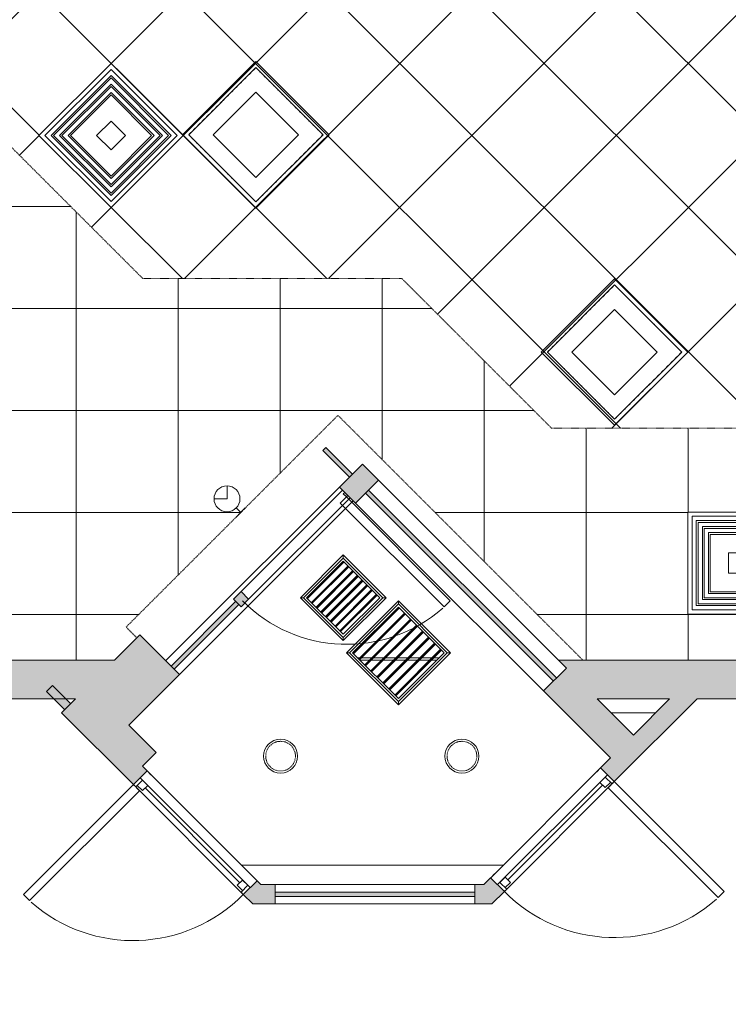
# Model space of a CAD drawing. Header units: inches. Extents: x -294 to 1117, y -522 to 519.
# Tile 2 of 12: x -49 to 115, y -522 to -294. Entities that reach past the tile are written whole.
import ezdxf

# ---------------------------------------------------------------- set-up
doc = ezdxf.new("R2010")
doc.units = ezdxf.units.IN
doc.header["$MEASUREMENT"] = 0
doc.linetypes.add('Dash', pattern=[0.23622, 0.11811, -0.11811])
for name, color, linetype, lineweight in [('A-CLNG', 13, 'Continuous', 9), ('A-CLNG-PATT', 13, 'Continuous', 9), ('A-DOOR', 31, 'Continuous', 9), ('A-GLAZ', 151, 'Continuous', 9), ('A-ROOF', 132, 'Continuous', 9), ('A-WALL', 90, 'Continuous', 9), ('A-WALL-PATT', 111, 'Continuous', 9), ('E-LITE-EQPM', 6, 'Continuous', 9), ('M-EQPM', 90, 'Continuous', 9), ('Q-SPCQ', 2, 'Continuous', 9)]:
    doc.layers.add(name, color=color, linetype=linetype, lineweight=lineweight)

# ---------------------------------------------------------------- blocks, each defined once
blk = doc.blocks.new('Planitar - Single Door_Flush Panel - 2_-10_ x 6_-8_-4326285-Main Floor')
at = {"layer": 'A-DOOR', "lineweight": 18}
for p, q in [((14.99, -0.5), (14.99, -34.5)), ((17, -0.5), (14.99, -0.5)), ((17, -0.5), (17, -34.5)), ((17, -34.5), (14.99, -34.5))]:
    blk.add_line(p, q, dxfattribs=at)
at = {"layer": 'A-DOOR'}
blk.add_arc((16.77, -0.8), 33.77, 179.4909, 266.2575, dxfattribs=at)
blk = doc.blocks.new('Planitar - Single Door_Flush Panel - 3_-0_ x 6_-8_-4327926-Main Floor')
at = {"layer": 'A-DOOR', "lineweight": 18}
for p, q in [((15.99, 2.25), (15.99, 38.25)), ((18, 38.25), (15.99, 38.25)), ((18, 2.25), (18, 38.25)), ((18, 2.25), (15.99, 2.25))]:
    blk.add_line(p, q, dxfattribs=at)
at = {"layer": 'A-DOOR'}
blk.add_arc((17.77, 2.55), 35.77, 93.6344, 180.4806, dxfattribs=at)
blk = doc.blocks.new('Planitar - Single Door_Flush Panel - 3_-0_ x 6_-8_-4327927-Main Floor')
at = {"layer": 'A-DOOR', "lineweight": 18}
for p, q in [((15.99, -2.25), (15.99, -38.25)), ((18, -2.25), (15.99, -2.25)), ((18, -2.25), (18, -38.25)), ((18, -38.25), (15.99, -38.25))]:
    blk.add_line(p, q, dxfattribs=at)
at = {"layer": 'A-DOOR'}
blk.add_arc((17.77, -2.55), 35.77, 179.5194, 266.3656, dxfattribs=at)
blk = doc.blocks.new('Ceiling Diffuser - Default 1-4278536-Main Floor')
at = {"layer": 'M-EQPM'}
for p, q in [((-11.81, -11.81), (-11.81, 11.81)), ((-11.81, 11.81), (11.81, 11.81)), ((11.81, 11.81), (11.81, -11.81)), ((10.83, 10.83), (-10.83, 10.83)), ((-10.83, 10.83), (-10.83, -10.83)), ((-9.83, -9.83), (-9.83, 9.83)), ((-9.83, 9.83), (9.83, 9.83)), ((9.43, 9.43), (-9.43, 9.43)), ((-9.43, 9.43), (-9.43, -9.43)), ((9.43, -9.43), (9.43, 9.43)), ((9.83, 9.83), (9.83, -9.83)), ((10.83, -10.83), (10.83, 10.83)), ((-8.43, -8.43), (-8.43, 8.43)), ((-8.43, 8.43), (8.43, 8.43)), ((8.04, 8.04), (-8.04, 8.04)), ((-8.04, 8.04), (-8.04, -8.04)), ((-7.04, -7.04), (-7.04, 7.04)), ((-7.04, 7.04), (7.04, 7.04)), ((7.04, 7.04), (7.04, -7.04)), ((8.04, -8.04), (8.04, 8.04)), ((8.43, 8.43), (8.43, -8.43)), ((6.64, 6.65), (-6.64, 6.65)), ((-6.64, 6.65), (-6.64, -6.65)), ((6.64, -6.65), (6.64, 6.65)), ((-2.36, 2.36), (2.36, 2.36)), ((-2.36, -2.36), (-2.36, 2.36)), ((2.36, 2.36), (2.36, -2.36)), ((2.36, -2.36), (-2.36, -2.36)), ((-6.64, -6.65), (6.64, -6.65)), ((8.43, -8.43), (-8.43, -8.43)), ((-8.04, -8.04), (8.04, -8.04)), ((7.04, -7.04), (-7.04, -7.04)), ((-10.83, -10.83), (10.83, -10.83)), ((9.83, -9.83), (-9.83, -9.83)), ((-9.43, -9.43), (9.43, -9.43)), ((11.81, -11.81), (-11.81, -11.81))]:
    blk.add_line(p, q, dxfattribs=at)
blk = doc.blocks.new('Recessed Fluorescent Light - Default 1-4282298-Main Floor')
at = {"layer": 'E-LITE-EQPM'}
for p, q in [((-12, -12), (-12, 12)), ((-12, 12), (12, 12)), ((12, 12), (12, 0)), ((11, 11), (-11, 11)), ((-11, 11), (-11, -11)), ((11, 0), (11, 11)), ((-7, -7), (-7, 7)), ((-7, 7), (7, 7)), ((7, 7), (7, -7)), ((11, -11), (11, 0)), ((12, 0), (12, -12)), ((7, -7), (-7, -7)), ((-11, -11), (11, -11)), ((12, -12), (-12, -12))]:
    blk.add_line(p, q, dxfattribs=at)
blk = doc.blocks.new('Emegency Light - Wall Mounted - Default 1-4326652-Main Floor')
at = {"layer": 'Q-SPCQ'}
for p, q in [((1.5, 0), (-1.5, 0)), ((0, -1.5), (0, 0)), ((0, -4.5), (-2.12, -6.62)), ((2.12, -6.62), (0, -4.5))]:
    blk.add_line(p, q, dxfattribs=at)
for start, end in [(45, 225), (225, 45)]:
    blk.add_arc((0, -4.5), 3, start, end, dxfattribs=at)
blk = doc.blocks.new('Planitar-Fixed - Default 1-4327981-Main Floor')
at = {"layer": 'A-GLAZ', "lineweight": 18}
for p, q in [((-18, 2.76), (-17.25, 2.76)), ((-17.25, 2.76), (-17.25, 0.53)), ((17.25, 2.76), (17.25, 0.53)), ((17.96, 2.76), (17.25, 2.76)), ((-17.25, 2.26), (-15.52, 2.26)), ((-17.25, 0.53), (-15.52, 0.53)), ((-15.52, 2.26), (-15.52, 0.53)), ((15.52, 2.26), (15.52, 0.53)), ((17.25, 2.26), (15.52, 2.26)), ((15.52, 0.53), (17.25, 0.53)), ((-18, -1.74), (-16.74, -1.74)), ((18, -1.74), (16.74, -1.74))]:
    blk.add_line(p, q, dxfattribs=at)
at = {"layer": 'A-GLAZ'}
for p, q in [((18, 2.76), (-18, 2.76)), ((18, 0.53), (-18, 0.53)), ((-18, 0.53), (18, 0.53)), ((18, 0.53), (-18, 0.53)), ((-18, -1.74), (18, -1.74)), ((-18, -1.74), (18, -1.74))]:
    blk.add_line(p, q, dxfattribs=at)
at = {"layer": 'A-GLAZ', "lineweight": 25}
blk.add_line((-15.52, 1.4), (15.52, 1.4), dxfattribs=at)
blk = doc.blocks.new('Recessed Pot Light - 8_-4289750-Main Floor')
at = {"layer": 'E-LITE-EQPM'}
for start, end in [(360, 180), (180, 360)]:
    blk.add_arc((0, 0), 3.94, start, end, dxfattribs=at)
blk = doc.blocks.new('Air Vent - Default 1-4353990-Main Floor')
at = {"layer": 'Q-SPCQ'}
for p, q in [((-7, 7), (-7, -7)), ((-7, 7), (-6.5, 6.5)), ((7, 7), (-7, 7)), ((6.5, 6.5), (7, 7)), ((7, -7), (7, 7)), ((-6.5, -6.5), (-6.5, 6.5)), ((-6.5, 6.5), (6.5, 6.5)), ((-6, -6), (-6, 6)), ((6, 6), (-6, 6)), ((-5.88, 6), (-5.88, -6)), ((-5.7, -6), (-5.7, 6)), ((-4.45, 6), (-4.45, -6)), ((-4.33, 6), (-4.33, -6)), ((-4.16, -6), (-4.16, 6)), ((-2.9, 6), (-2.9, -6)), ((-2.78, 6), (-2.78, -6)), ((-2.61, -6), (-2.61, 6)), ((-1.36, 6), (-1.36, -6)), ((-1.23, 6), (-1.23, -6)), ((-1.06, -6), (-1.06, 6)), ((0.19, 6), (0.19, -6)), ((0.31, 6), (0.31, -6)), ((0.49, -6), (0.49, 6)), ((1.74, 6), (1.74, -6)), ((1.86, 6), (1.86, -6)), ((2.04, -6), (2.04, 6)), ((3.29, 6), (3.29, -6)), ((3.41, 6), (3.41, -6)), ((3.58, -6), (3.58, 6)), ((4.83, 6), (4.83, -6)), ((4.96, 6), (4.96, -6)), ((5.13, -6), (5.13, 6)), ((6, 6), (6, -6)), ((6.5, 6.5), (6.5, -6.5)), ((-7, -7), (-6.5, -6.5)), ((6.5, -6.5), (-6.5, -6.5)), ((6, -6), (-6, -6)), ((7, -7), (6.5, -6.5)), ((-7, -7), (7, -7))]:
    blk.add_line(p, q, dxfattribs=at)
blk = doc.blocks.new('Air Vent - Default 1-4354129-Main Floor')
at = {"layer": 'Q-SPCQ'}
for p, q in [((-8.5, 8.5), (-8.5, -8.5)), ((-8.5, 8.5), (-8, 8)), ((8.5, 8.5), (-8.5, 8.5)), ((-8, -8), (-8, 8)), ((-8, 8), (8, 8)), ((-7.5, -7.5), (-7.5, 7.5)), ((7.5, 7.5), (-7.5, 7.5)), ((-7.38, 7.5), (-7.38, -7.5)), ((-7.2, -7.5), (-7.2, 7.5)), ((-5.52, 7.5), (-5.52, -7.5)), ((-5.4, 7.5), (-5.4, -7.5)), ((-5.23, -7.5), (-5.23, 7.5)), ((-3.55, 7.5), (-3.55, -7.5)), ((-3.42, 7.5), (-3.42, -7.5)), ((-3.25, -7.5), (-3.25, 7.5)), ((-1.57, 7.5), (-1.57, -7.5)), ((-1.45, 7.5), (-1.45, -7.5)), ((-1.27, -7.5), (-1.27, 7.5)), ((0.41, 7.5), (0.41, -7.5)), ((0.53, 7.5), (0.53, -7.5)), ((0.7, -7.5), (0.7, 7.5)), ((2.38, 7.5), (2.38, -7.5)), ((2.51, 7.5), (2.51, -7.5)), ((2.68, -7.5), (2.68, 7.5)), ((4.36, 7.5), (4.36, -7.5)), ((4.48, 7.5), (4.48, -7.5)), ((4.66, -7.5), (4.66, 7.5)), ((6.33, 7.5), (6.33, -7.5)), ((6.46, 7.5), (6.46, -7.5)), ((6.63, -7.5), (6.63, 7.5)), ((7.5, 7.5), (7.5, -7.5)), ((8, 8), (8.5, 8.5)), ((8, 8), (8, -8)), ((8.5, -8.5), (8.5, 8.5)), ((-8.5, -8.5), (-8, -8)), ((-8.5, -8.5), (8.5, -8.5)), ((8, -8), (-8, -8)), ((7.5, -7.5), (-7.5, -7.5)), ((8.5, -8.5), (8, -8))]:
    blk.add_line(p, q, dxfattribs=at)

msp = doc.modelspace()

# ---------------------------------------------------------------- hatches: boundary and pattern name
at = {"layer": 'A-CLNG-PATT', "linetype": 'Dash', "lineweight": 18}
h = msp.add_hatch(dxfattribs=at)
h.set_pattern_fill('FP_3', color=256, style=0, pattern_type=2)
h.set_pattern_definition([(0, (-12.296, -6.35), (0, -23.622), []), (270, (-12.296, -6.35), (-23.622, -1e-15), [])])
h.paths.add_polyline_path([(332.59, -442.11), (332.59, -18.63), (298.18, -18.63), (265.34, 12.91), (265.34, 29.37), (-83.16, 29.37), (-83.16, -322.51), (-134.04, -373.38), (-207.66, -373.38), (-207.66, -442.11), (-27.01, -442.11), (-21.85, -436.95), (-24.32, -434.47), (24.74, -385.41), (81.44, -442.11), (325.13, -442.11)], flags=0)
h.paths.add_polyline_path([(262.02, -431.54), (247.61, -431.54), (247.61, -407.92), (271.23, -407.92), (271.23, -431.54), (270.25, -431.54)], flags=0)
h.paths.add_polyline_path([(115.8, -431.44), (105.76, -431.44), (105.76, -407.82), (129.38, -407.82), (129.38, -431.44), (117.75, -431.44)], flags=0)
h.paths.add_polyline_path([(251.75, -430.56), (270.25, -430.56), (270.25, -408.91), (248.59, -408.91), (248.59, -430.56), (249.99, -430.56)], flags=0)
h.paths.add_polyline_path([(108.14, -430.46), (128.4, -430.46), (128.4, -408.81), (106.74, -408.81), (106.75, -430.46), (107.74, -430.46)], flags=0)
h.paths.add_polyline_path([(262.02, -429.56), (249.59, -429.56), (249.59, -409.91), (269.25, -409.91), (269.25, -429.56), (268.85, -429.56)], flags=0)
h.paths.add_polyline_path([(107.74, -429.46), (107.74, -409.81), (127.4, -409.81), (127.4, -429.46), (108.14, -429.46)], flags=0)
h.paths.add_polyline_path([(251.38, -429.16), (268.85, -429.16), (268.85, -410.3), (249.99, -410.3), (249.99, -429.16), (250.99, -429.16)], flags=0)
h.paths.add_polyline_path([(125.61, -429.06), (127, -429.06), (127, -410.2), (108.14, -410.2), (108.14, -429.06), (117.75, -429.06)], flags=0)
h.paths.add_polyline_path([(267.85, -428.17), (250.99, -428.17), (250.99, -411.3), (267.85, -411.3), (267.85, -428.16)], flags=0)
h.paths.add_polyline_path([(125.61, -428.06), (109.14, -428.06), (109.14, -411.2), (126, -411.2), (126, -428.06)], flags=0)
h.paths.add_polyline_path([(251.75, -427.77), (267.46, -427.77), (267.45, -411.69), (251.38, -411.69), (251.38, -427.77)], flags=0)
h.paths.add_polyline_path([(121.95, -427.67), (125.61, -427.67), (125.6, -411.59), (109.53, -411.59), (109.54, -427.67), (115.8, -427.67)], flags=0)
h.paths.add_polyline_path([(266.06, -426.77), (252.38, -426.77), (252.38, -412.69), (266.46, -412.69), (266.46, -426.77)], flags=0)
h.paths.add_polyline_path([(110.53, -426.67), (110.53, -412.59), (124.61, -412.59), (124.61, -426.67), (110.93, -426.67)], flags=0)
h.paths.add_polyline_path([(266.06, -426.38), (266.06, -413.09), (252.77, -413.09), (252.77, -426.38), (262.02, -426.38)], flags=0)
h.paths.add_polyline_path([(124.21, -426.28), (124.21, -412.99), (110.93, -412.99), (110.93, -426.28), (115.8, -426.28)], flags=0)
h.paths.add_polyline_path([(-177.77, -407.92), (-201.39, -407.92), (-201.39, -384.3), (-177.77, -384.3), (-177.77, -406.93)], flags=0)
h.paths.add_polyline_path([(-200.41, -406.93), (-178.75, -406.93), (-178.75, -385.28), (-200.41, -385.28), (-200.41, -405.93)], flags=0)
h.paths.add_polyline_path([(-131.33, -406.88), (-153.33, -406.88), (-153.33, -384.88), (-131.33, -384.88), (-131.33, -403.82)], flags=0)
h.paths.add_polyline_path([(-199.01, -405.93), (-199.41, -405.93), (-199.41, -386.28), (-179.75, -386.28), (-179.75, -405.93), (-196.91, -405.93)], flags=0)
h.paths.add_polyline_path([(-181.54, -405.54), (-180.15, -405.54), (-180.15, -386.67), (-199.01, -386.67), (-199.01, -405.54), (-196.91, -405.54)], flags=0)
h.paths.add_polyline_path([(-198.01, -404.54), (-198.01, -387.67), (-181.15, -387.68), (-181.15, -404.54), (-197.62, -404.54)], flags=0)
h.paths.add_polyline_path([(-196.91, -404.15), (-181.54, -404.15), (-181.55, -388.07), (-197.62, -388.07), (-197.62, -404.15)], flags=0)
h.paths.add_polyline_path([(-182.94, -403.15), (-196.62, -403.15), (-196.62, -389.07), (-182.54, -389.07), (-182.54, -403.15)], flags=0)
h.paths.add_polyline_path([(-196.23, -402.75), (-182.94, -402.75), (-182.98, -389.46), (-196.23, -389.46), (-196.23, -402.72)], flags=0)
h.paths.add_polyline_path([(247.61, -388.36), (74.19, -388.36), (39.55, -353.71), (-20.45, -353.71), (-60.76, -313.4), (-60.76, -170.4), (96.92, -12.72), (246.92, -12.72), (273.09, -38.88), (273.09, -362.88), (262.02, -373.95)], flags=0)
h.paths.add_polyline_path([(317.37, -384.59), (294.73, -384.59), (294.73, -360.97), (318.35, -360.97), (318.35, -384.59)], flags=0)
h.paths.add_polyline_path([(317.37, -383.6), (317.37, -361.95), (295.72, -361.95), (295.72, -383.6), (316.37, -383.6)], flags=0)
h.paths.add_polyline_path([(315.98, -382.6), (296.72, -382.6), (296.72, -362.95), (316.37, -362.95), (316.37, -382.6)], flags=0)
h.paths.add_polyline_path([(297.11, -382.21), (315.98, -382.21), (315.98, -363.34), (297.11, -363.34), (297.11, -382.21)], flags=0)
h.paths.add_polyline_path([(298.51, -381.21), (298.11, -381.21), (298.11, -364.34), (314.98, -364.38), (314.98, -381.21), (310.75, -381.21)], flags=0)
h.paths.add_polyline_path([(313.58, -380.82), (314.58, -380.82), (314.58, -364.74), (298.51, -364.74), (298.51, -380.82), (313.19, -380.82)], flags=0)
h.paths.add_polyline_path([(313.19, -379.82), (299.51, -379.82), (299.51, -365.74), (313.58, -365.74), (313.58, -379.82)], flags=0)
h.paths.add_polyline_path([(310.75, -379.42), (313.19, -379.42), (313.19, -366.13), (299.9, -366.13), (299.9, -379.42)], flags=0)
h.paths.add_polyline_path([(318.35, -242.59), (294.73, -242.59), (294.73, -218.97), (318.35, -218.97), (318.35, -241.6)], flags=0)
h.paths.add_polyline_path([(315.98, -241.6), (317.37, -241.6), (317.37, -219.95), (295.72, -219.95), (295.72, -241.6), (310.75, -241.6)], flags=0)
h.paths.add_polyline_path([(310.75, -240.6), (296.72, -240.6), (296.72, -220.95), (316.37, -220.95), (316.37, -240.6), (315.98, -240.6)], flags=0)
h.paths.add_polyline_path([(314.58, -240.21), (315.98, -240.21), (315.98, -221.34), (297.11, -221.34), (297.11, -240.21), (310.75, -240.21)], flags=0)
h.paths.add_polyline_path([(314.98, -239.21), (298.11, -239.21), (298.11, -222.34), (314.98, -222.34), (314.98, -238.82)], flags=0)
h.paths.add_polyline_path([(313.58, -238.82), (314.58, -238.82), (314.58, -222.74), (298.51, -222.74), (298.51, -238.82), (313.19, -238.82)], flags=0)
h.paths.add_polyline_path([(310.75, -237.82), (299.51, -237.82), (299.51, -223.74), (313.58, -223.74), (313.58, -237.82), (313.19, -237.82)], flags=0)
h.paths.add_polyline_path([(299.9, -237.42), (313.19, -237.42), (313.18, -224.13), (299.9, -224.13)], flags=0)
h.paths.add_polyline_path([(318.48, -100.94), (294.86, -100.94), (294.86, -77.32), (318.48, -77.32), (318.48, -100.26)], flags=0)
h.paths.add_polyline_path([(295.84, -99.96), (317.5, -99.96), (317.5, -78.31), (295.84, -78.31), (295.84, -99.96)], flags=0)
h.paths.add_polyline_path([(310.75, -98.96), (296.84, -98.96), (296.84, -79.31), (316.5, -79.31), (316.5, -98.96), (316.1, -98.96)], flags=0)
h.paths.add_polyline_path([(314.71, -98.56), (316.1, -98.56), (316.1, -79.7), (297.24, -79.7), (297.24, -98.56), (310.75, -98.56)], flags=0)
h.paths.add_polyline_path([(315.1, -97.56), (298.24, -97.56), (298.24, -80.7), (315.1, -80.7), (315.1, -97.17)], flags=0)
h.paths.add_polyline_path([(313.71, -97.17), (314.71, -97.17), (314.7, -81.09), (298.63, -81.09), (298.63, -97.17), (313.31, -97.17)], flags=0)
h.paths.add_polyline_path([(300.02, -96.17), (299.63, -96.17), (299.63, -82.09), (313.71, -82.09), (313.71, -96.17), (310.75, -96.17)], flags=0)
h.paths.add_polyline_path([(313.31, -95.78), (313.31, -82.49), (300.02, -82.49), (300.02, -95.78), (310.75, -95.78)], flags=0)
h.paths.add_polyline_path([(-36.79, -76.51), (-58.79, -76.51), (-58.79, -54.51), (-36.79, -54.51)], flags=0)
h.paths.add_polyline_path([(-35.45, -53.59), (-35.97, -53.59), (-35.97, -29.97), (-12.35, -29.97), (-12.35, -53.59), (-34.99, -53.59)], flags=0)
h.paths.add_polyline_path([(-33.99, -52.6), (-13.34, -52.6), (-13.34, -30.95), (-34.99, -30.95), (-34.99, -52.6), (-34.03, -52.6)], flags=0)
h.paths.add_polyline_path([(-33.88, -51.6), (-33.99, -51.6), (-33.99, -31.95), (-14.34, -31.95), (-14.34, -51.6), (-33.6, -51.6)], flags=0)
h.paths.add_polyline_path([(-16.12, -51.21), (-14.73, -51.21), (-14.73, -32.34), (-33.6, -32.34), (-33.59, -51.21), (-30.42, -51.21)], flags=0)
h.paths.add_polyline_path([(-32.2, -50.21), (-32.59, -50.21), (-32.59, -33.34), (-15.73, -33.34), (-15.73, -50.21), (-30.56, -50.21)], flags=0)
h.paths.add_polyline_path([(-17.52, -49.82), (-16.12, -49.82), (-16.13, -33.74), (-32.2, -33.74), (-32.2, -49.82), (-29.99, -49.82)], flags=0)
h.paths.add_polyline_path([(-17.52, -48.82), (-31.2, -48.82), (-31.2, -34.74), (-17.12, -34.74), (-17.12, -48.82)], flags=0)
h.paths.add_polyline_path([(-17.52, -48.42), (-17.52, -35.13), (-30.81, -35.13), (-30.81, -48.42), (-27.97, -48.42)], flags=0)
h.paths.add_polyline_path([(34.21, -5.51), (12.21, -5.51), (12.21, 16.49), (34.21, 16.49), (34.21, -1.66)], flags=0)
h.paths.add_polyline_path([(-36.79, -5.51), (-58.79, -5.51), (-58.79, 16.49), (-36.79, 16.49), (-36.79, -1.66)], flags=0)
h.paths.add_polyline_path([(217.99, 1.9), (216.87, 2.3), (215.96, 3.07), (215.36, 4.11), (215.15, 5.28), (215.36, 6.46), (215.96, 7.49), (216.87, 8.26), (217.99, 8.67), (219.18, 8.67), (220.31, 8.26), (221.22, 7.49), (221.82, 6.46), (222.02, 5.28), (221.82, 4.11), (221.22, 3.07), (220.31, 2.3), (219.18, 1.9)], flags=0)
h.paths.add_polyline_path([(123.5, 1.9), (122.38, 2.3), (121.47, 3.07), (120.87, 4.11), (120.66, 5.28), (120.87, 6.46), (121.47, 7.49), (122.38, 8.26), (123.5, 8.67), (124.7, 8.67), (125.82, 8.26), (126.73, 7.49), (127.33, 6.46), (127.54, 5.28), (127.33, 4.11), (126.73, 3.07), (125.82, 2.3), (124.7, 1.9)], flags=0)
h.paths.add_polyline_path([(170.75, 1.9), (169.63, 2.3), (168.71, 3.07), (168.11, 4.11), (167.91, 5.28), (168.11, 6.46), (168.71, 7.49), (169.63, 8.26), (170.75, 8.67), (171.94, 8.67), (173.06, 8.26), (173.98, 7.49), (174.57, 6.46), (174.78, 5.28), (174.57, 4.11), (173.98, 3.07), (173.06, 2.3), (171.94, 1.9)], flags=0)
h = msp.add_hatch(dxfattribs=at)
h.set_pattern_fill('FP_2', color=256, style=0, pattern_type=2)
h.set_pattern_definition([(315, (306.295, 63.632), (-16.7033, -16.7033), []), (225, (306.295, 63.632), (-16.7033, 16.7033), [])])
h.paths.add_polyline_path([(247.61, -388.36), (273.09, -362.88), (273.09, -38.88), (246.92, -12.72), (96.92, -12.72), (-60.76, -170.4), (-60.76, -313.4), (-20.45, -353.71), (39.55, -353.71), (74.19, -388.36), (213.28, -388.36)], flags=0)
h.paths.add_polyline_path([(88.81, -386.29), (73.26, -370.74), (88.81, -355.18), (104.37, -370.74)], flags=0)
h.paths.add_polyline_path([(156, -354.14), (139.3, -337.43), (156, -320.73), (172.7, -337.43), (157.39, -352.74)], flags=0)
h.paths.add_polyline_path([(256.12, -352.98), (240.56, -337.42), (256.12, -321.87), (271.68, -337.42), (262.02, -347.08)], flags=0)
h.paths.add_polyline_path([(156, -352.74), (171.31, -337.43), (156, -322.12), (140.69, -337.43), (156, -352.74)], flags=0)
h.paths.add_polyline_path([(156, -351.33), (142.14, -337.4), (156, -323.54), (169.9, -337.43), (156.56, -350.77)], flags=0)
h.paths.add_polyline_path([(156, -350.77), (169.34, -337.43), (156, -324.09), (142.66, -337.43), (156, -350.77)], flags=0)
h.paths.add_polyline_path([(156, -349.36), (144.11, -337.4), (156, -325.51), (167.93, -337.43), (156, -349.36)], flags=0)
h.paths.add_polyline_path([(156, -348.8), (167.37, -337.43), (156, -326.06), (144.64, -337.44), (156, -348.8)], flags=0)
h.paths.add_polyline_path([(156, -347.39), (146.08, -337.4), (156, -327.48), (165.96, -337.43), (156, -347.39)], flags=0)
h.paths.add_polyline_path([(156, -346.83), (165.39, -337.43), (156, -328.04), (146.61, -337.43)], flags=0)
h.paths.add_polyline_path([(-27.81, -337.25), (-44.51, -320.55), (-27.81, -303.84), (-11.1, -320.55), (-26.41, -335.86)], flags=0)
h.paths.add_polyline_path([(5.73, -335.94), (-9.83, -320.39), (5.73, -304.83), (21.28, -320.39), (18.28, -323.39)], flags=0)
h.paths.add_polyline_path([(-27.81, -335.86), (-12.5, -320.55), (-27.81, -305.24), (-43.12, -320.55), (-28.81, -334.85)], flags=0)
h.paths.add_polyline_path([(-27.81, -334.45), (-41.7, -320.55), (-27.81, -306.65), (-13.91, -320.55), (-27.25, -333.89)], flags=0)
h.paths.add_polyline_path([(-27.81, -333.89), (-14.5, -320.51), (-27.81, -307.21), (-41.14, -320.55), (-27.81, -333.89)], flags=0)
h.paths.add_polyline_path([(-27.81, -332.47), (-39.73, -320.55), (-27.81, -308.62), (-15.88, -320.55), (-27.81, -332.47)], flags=0)
h.paths.add_polyline_path([(-27.81, -331.92), (-16.47, -320.52), (-27.81, -309.18), (-39.17, -320.55), (-27.81, -331.92)], flags=0)
h.paths.add_polyline_path([(-27.81, -330.5), (-37.75, -320.54), (-27.81, -310.59), (-17.85, -320.55), (-27.81, -330.5)], flags=0)
h.paths.add_polyline_path([(-27.81, -329.95), (-18.44, -320.52), (-27.81, -311.15), (-37.2, -320.55), (-34.36, -323.39)], flags=0)
h.paths.add_polyline_path([(205.46, -304.4), (188.84, -287.78), (222.78, -253.84), (239.4, -270.46), (205.81, -304.05)], flags=0)
h.paths.add_polyline_path([(172.22, -302.53), (156.66, -286.98), (172.22, -271.42), (187.77, -286.98), (186.97, -287.78)], flags=0)
h.paths.add_polyline_path([(40.24, -290.18), (38.76, -289.94), (37.37, -289.21), (36.36, -288.2), (35.65, -286.71), (35.44, -285.38), (35.68, -283.9), (36.41, -282.51), (37.44, -281.49), (38.91, -280.8), (40.24, -280.59), (41.72, -280.82), (43.06, -281.5), (44.12, -282.56), (44.83, -284.05), (45.04, -285.38), (44.8, -286.86), (44.12, -288.2), (43.01, -289.29), (41.57, -289.97), (41.36, -290)], flags=0)
h.paths.add_polyline_path([(89.05, -286.34), (73.49, -270.79), (89.05, -255.23), (104.6, -270.79)], flags=0)
h.paths.add_polyline_path([(4.24, -258.68), (2.76, -258.44), (1.37, -257.71), (0.35, -256.68), (-0.35, -255.21), (-0.56, -253.88), (-0.32, -252.4), (0.41, -251.01), (1.47, -249.98), (2.91, -249.3), (4.24, -249.09), (5.72, -249.32), (7.06, -250), (8.12, -251.06), (8.83, -252.55), (9.02, -254.01), (8.8, -255.36), (8.12, -256.7), (7.01, -257.79), (5.57, -258.47), (5.32, -258.51)], flags=0)
h.paths.add_polyline_path([(89.24, -241.68), (87.73, -241.43), (86.42, -240.76), (85.34, -239.65), (84.65, -238.21), (84.44, -236.88), (84.68, -235.4), (85.41, -234.01), (86.47, -232.98), (87.91, -232.3), (89.24, -232.09), (90.72, -232.32), (92.06, -233), (93.12, -234.06), (93.83, -235.55), (94.02, -237.01), (93.8, -238.36), (93.12, -239.7), (92.01, -240.79), (90.57, -241.47), (90.36, -241.5)], flags=0)
h.paths.add_polyline_path([(5.14, -237.71), (-11.48, -221.1), (22.46, -187.16), (39.08, -203.77), (5.14, -237.7)], flags=0)
h.paths.add_polyline_path([(255.91, -219.55), (240.36, -203.99), (255.91, -188.44), (271.47, -203.99), (262.02, -213.45)], flags=0)
h.paths.add_polyline_path([(57.24, -207.68), (55.73, -207.43), (54.42, -206.76), (53.35, -205.68), (52.65, -204.21), (52.47, -202.74), (52.68, -201.4), (53.41, -200.01), (54.47, -198.98), (55.91, -198.3), (57.24, -198.09), (58.75, -198.33), (60.06, -199), (61.12, -200.06), (61.83, -201.55), (62.04, -202.88), (61.8, -204.36), (61.12, -205.7), (60.01, -206.79), (58.57, -207.47), (58.36, -207.5)], flags=0)
h.paths.add_polyline_path([(6.2, -202), (-9.36, -186.45), (6.2, -170.89), (21.75, -186.45), (18.32, -189.88)], flags=0)
h.paths.add_polyline_path([(122.22, -186.56), (105.51, -169.86), (122.22, -153.16), (138.92, -169.86), (123.61, -185.17)], flags=0)
h.paths.add_polyline_path([(189.57, -186.11), (174.01, -170.56), (189.57, -155), (205.13, -170.56)], flags=0)
h.paths.add_polyline_path([(122.22, -185.17), (137.53, -169.86), (122.22, -154.55), (106.91, -169.86), (122.22, -185.17)], flags=0)
h.paths.add_polyline_path([(122.22, -183.76), (108.32, -169.86), (122.22, -155.96), (136.11, -169.86), (122.77, -183.2)], flags=0)
h.paths.add_polyline_path([(122.22, -183.2), (135.52, -169.83), (122.22, -156.52), (108.88, -169.86), (122.22, -183.2)], flags=0)
h.paths.add_polyline_path([(122.22, -181.79), (110.29, -169.86), (122.22, -157.94), (134.14, -169.86), (122.22, -181.79)], flags=0)
h.paths.add_polyline_path([(122.22, -181.23), (133.55, -169.83), (122.22, -158.49), (110.85, -169.86), (122.22, -181.23)], flags=0)
h.paths.add_polyline_path([(122.22, -179.82), (112.27, -169.86), (122.22, -159.91), (132.17, -169.86), (122.22, -179.82)], flags=0)
h.paths.add_polyline_path([(122.22, -179.26), (131.59, -169.83), (122.22, -160.47), (112.82, -169.86), (115.8, -172.84)], flags=0)
h.paths.add_polyline_path([(156.24, -174.56), (154.76, -174.33), (153.37, -173.6), (152.35, -172.57), (151.65, -171.1), (151.44, -169.77), (151.68, -168.29), (152.41, -166.9), (153.44, -165.88), (154.91, -165.18), (156.24, -164.97), (157.72, -165.21), (159.06, -165.89), (160.12, -166.95), (160.83, -168.44), (161.02, -169.89), (160.8, -171.25), (160.12, -172.59), (159.06, -173.65), (157.57, -174.35), (157.36, -174.39)], flags=0)
h.paths.add_polyline_path([(-26.89, -170.21), (-43.6, -153.51), (-26.89, -136.81), (-10.19, -153.51), (-25.5, -168.82)], flags=0)
h.paths.add_polyline_path([(-26.89, -168.82), (-11.58, -153.51), (-26.89, -138.2), (-42.2, -153.51), (-27.9, -167.81)], flags=0)
h.paths.add_polyline_path([(-26.89, -167.41), (-40.79, -153.51), (-26.89, -139.61), (-13, -153.51), (-26.34, -166.85)], flags=0)
h.paths.add_polyline_path([(-26.89, -166.85), (-13.55, -153.51), (-26.89, -140.17), (-40.23, -153.51), (-26.89, -166.85)], flags=0)
h.paths.add_polyline_path([(-26.89, -165.43), (-38.82, -153.51), (-26.89, -141.58), (-14.97, -153.51), (-26.89, -165.43)], flags=0)
h.paths.add_polyline_path([(-26.89, -164.88), (-15.53, -153.51), (-26.89, -142.14), (-38.26, -153.51), (-26.9, -164.88)], flags=0)
h.paths.add_polyline_path([(-26.9, -163.46), (-36.84, -153.5), (-26.89, -143.55), (-16.94, -153.51), (-26.89, -163.46)], flags=0)
h.paths.add_polyline_path([(-26.9, -162.91), (-17.5, -153.5), (-26.89, -144.11), (-36.29, -153.51), (-27.28, -162.52)], flags=0)
h.paths.add_polyline_path([(122.64, -140.78), (121.16, -140.55), (119.82, -139.87), (118.76, -138.81), (118.06, -137.31), (117.85, -135.99), (118.11, -134.46), (118.81, -133.12), (119.82, -132.11), (121.32, -131.4), (122.64, -131.19), (124.12, -131.43), (125.46, -132.11), (126.52, -133.17), (127.23, -134.66), (127.42, -136.11), (127.2, -137.47), (126.52, -138.81), (125.41, -139.89), (123.97, -140.57), (122.83, -140.75)], flags=0)
h.paths.add_polyline_path([(72.55, -136.09), (57, -120.53), (72.55, -104.97), (88.11, -120.53)], flags=0)
h.paths.add_polyline_path([(206.12, -123.66), (204.64, -123.42), (203.25, -122.69), (202.23, -121.65), (201.53, -120.19), (201.32, -118.86), (201.61, -117.28), (202.29, -115.99), (203.35, -114.96), (204.79, -114.27), (206.12, -114.06), (207.6, -114.3), (208.94, -114.98), (210, -116.04), (210.7, -117.53), (210.89, -118.98), (210.68, -120.34), (210, -121.68), (208.87, -122.77), (207.44, -123.44), (207.24, -123.48)], flags=0)
h.paths.add_polyline_path([(205.89, -103.3), (189.19, -86.6), (205.89, -69.9), (222.6, -86.6), (206.49, -102.71)], flags=0)
h.paths.add_polyline_path([(205.89, -101.91), (221.2, -86.6), (205.89, -71.29), (190.58, -86.6), (205.89, -101.91)], flags=0)
h.paths.add_polyline_path([(205.89, -100.5), (192, -86.6), (205.89, -72.7), (219.79, -86.6), (206.45, -99.94)], flags=0)
h.paths.add_polyline_path([(205.89, -99.94), (219.23, -86.6), (205.89, -73.26), (192.55, -86.6), (205.89, -99.94)], flags=0)
h.paths.add_polyline_path([(205.89, -98.53), (194, -86.57), (205.89, -74.67), (217.82, -86.6), (205.89, -98.53)], flags=0)
h.paths.add_polyline_path([(205.89, -97.97), (217.26, -86.6), (205.89, -75.23), (194.53, -86.6), (205.89, -97.97)], flags=0)
h.paths.add_polyline_path([(205.89, -96.56), (195.97, -86.57), (205.89, -76.65), (215.85, -86.6), (205.89, -96.55)], flags=0)
h.paths.add_polyline_path([(205.89, -96), (215.28, -86.59), (205.89, -77.2), (196.5, -86.6)], flags=0)
h.paths.add_polyline_path([(173.28, -90.81), (171.77, -90.57), (170.46, -89.9), (169.39, -88.81), (168.69, -87.35), (168.48, -86.02), (168.74, -84.49), (169.45, -83.15), (170.55, -82.09), (171.95, -81.43), (173.28, -81.22), (174.76, -81.46), (176.1, -82.14), (177.16, -83.2), (177.86, -84.69), (178.07, -86.02), (177.84, -87.5), (177.16, -88.84), (176.05, -89.92), (174.6, -90.6), (174.4, -90.64)], flags=0)
h.paths.add_polyline_path([(256.07, -85.5), (240.51, -69.95), (256.07, -54.39), (271.63, -69.95), (259.48, -82.09)], flags=0)
h.paths.add_polyline_path([(106.09, -69.75), (89.39, -53.05), (106.09, -36.35), (122.79, -53.05), (107.48, -68.36)], flags=0)
h.paths.add_polyline_path([(139.72, -68.91), (124.17, -53.36), (139.72, -37.8), (155.28, -53.36)], flags=0)
h.paths.add_polyline_path([(106.09, -68.36), (121.4, -53.05), (106.09, -37.74), (90.78, -53.05), (106.09, -68.36)], flags=0)
h.paths.add_polyline_path([(106.09, -66.95), (92.19, -53.05), (106.09, -39.15), (119.99, -53.05), (106.65, -66.39)], flags=0)
h.paths.add_polyline_path([(106.09, -66.39), (119.43, -53.05), (106.09, -39.71), (92.75, -53.05), (106.09, -66.39)], flags=0)
h.paths.add_polyline_path([(106.09, -64.98), (94.17, -53.05), (106.09, -41.12), (118.02, -53.05), (106.09, -64.98)], flags=0)
h.paths.add_polyline_path([(106.09, -64.42), (117.46, -53.05), (106.09, -41.68), (94.73, -53.05), (106.09, -64.42)], flags=0)
h.paths.add_polyline_path([(106.09, -63.01), (96.14, -53.04), (106.09, -43.1), (116.05, -53.05), (106.09, -63)], flags=0)
h.paths.add_polyline_path([(106.09, -62.45), (115.46, -53.02), (106.09, -43.65), (96.69, -53.05), (96.92, -53.28)], flags=0)
h.paths.add_polyline_path([(222.81, -52.25), (207.26, -36.69), (222.81, -21.13), (238.37, -36.69), (233.18, -41.87)], flags=0)
at = {"layer": 'A-WALL-PATT'}
for points in [[(27.39, -399.73), (28.1, -399.02), (21.91, -392.83), (21.21, -393.54)], [(28.81, -405.74), (34.11, -400.44), (30.4, -396.72), (25.1, -402.03), (26.89, -403.82)], [(74.63, -446.97), (75.34, -446.26), (31.81, -402.73), (31.11, -403.44), (71.7, -444.04)], [(2.29, -429.78), (4.06, -428.01), (2.29, -426.24), (0.52, -428.01)], [(-30.06, -463.54), (-11.95, -445.43), (-21.14, -436.24), (-39.25, -454.35), (-30.42, -463.18)], [(101.55, -451.11), (117.75, -451.11), (117.75, -442.11), (75.79, -442.11), (84.79, -451.11)], [(87.86, -464.79), (93.17, -459.49), (77.64, -443.96), (72.33, -449.26)], [(-38.54, -453.64), (-37.13, -452.23), (-41.37, -447.99), (-42.79, -449.4)], [(-23.72, -469.88), (-17.36, -463.52), (-23.7, -457.18), (-30.06, -463.54)], [(10.21, -498.63), (10.21, -494.13), (6.89, -494.13), (5.03, -498.63)], [(60.39, -498.63), (58.53, -494.13), (56.46, -494.13), (56.46, -498.63)], [(56.46, -496.88), (56.46, -495.88), (10.21, -495.88), (10.21, -496.88), (18.32, -496.88)]]:
    msp.add_hatch(color=9, dxfattribs=at).paths.add_polyline_path(points, flags=0)
h = msp.add_hatch(color=9, dxfattribs=at)
h.paths.add_polyline_path([(-13.18, -444.2), (1.76, -429.25), (1.05, -428.54), (-13.89, -443.49), (-13.34, -444.04)], flags=0)
h.paths.add_polyline_path([(26.69, -404.32), (27.04, -403.97), (26.33, -403.26), (25.98, -403.62), (26.18, -403.82)], flags=0)
h = msp.add_hatch(color=9, dxfattribs=at)
h.paths.add_polyline_path([(-51.04, -451.11), (-36.01, -451.11), (-27.01, -442.11), (-51.04, -442.11)], flags=0)
h.paths.add_polyline_path([(-121.16, -451.11), (-121.16, -442.11), (-126.86, -442.11), (-126.86, -451.11)], flags=0)
h = msp.add_hatch(color=9, dxfattribs=at)
h.paths.add_polyline_path([(60.39, -498.63), (63.29, -495.73), (60.11, -492.55), (58.53, -494.13)], flags=0)
h.paths.add_polyline_path([(88.75, -470.27), (107.91, -451.11), (101.55, -451.11), (85.57, -467.09)], flags=0)
h = msp.add_hatch(color=9, dxfattribs=at)
h.paths.add_polyline_path([(5.03, -498.63), (6.89, -494.13), (6, -493.24), (2.82, -496.42)], flags=0)
h.paths.add_polyline_path([(-22.63, -470.97), (-19.45, -467.79), (-20.54, -466.7), (-23.72, -469.88)], flags=0)

# ---------------------------------------------------------------- linework, layer by layer
at = {"layer": 'A-CLNG', "linetype": 'Dash'}
for p, q in [((5.73, -304.83), (-9.83, -320.39)), ((21.28, -320.39), (5.73, -304.83)), ((-60.76, -313.4), (-20.45, -353.71)), ((-9.83, -320.39), (5.73, -335.94)), ((5.73, -335.94), (21.28, -320.39)), ((-20.45, -353.71), (39.55, -353.71)), ((39.55, -353.71), (74.19, -388.36)), ((88.81, -355.18), (73.26, -370.74)), ((104.37, -370.74), (88.81, -355.18)), ((73.26, -370.74), (88.81, -386.29)), ((88.81, -386.29), (104.37, -370.74)), ((-24.32, -434.47), (24.74, -385.41)), ((24.74, -385.41), (81.44, -442.11)), ((74.19, -388.36), (247.61, -388.36)), ((-21.85, -436.95), (-24.32, -434.47))]:
    msp.add_line(p, q, dxfattribs=at)
for centre, start, end in [((11.46, -464.38), 360, 180), ((53.46, -464.38), 360, 180), ((11.46, -464.38), 180, 0), ((53.46, -464.38), 180, 0)]:
    msp.add_arc(centre, 3.44, start, end, dxfattribs=at)
at = {"layer": 'A-ROOF'}
msp.add_line((88.03, -454.35), (98.31, -454.35), dxfattribs=at)
at = {"layer": 'A-WALL'}
for p, q in [((21.21, -393.54), (21.91, -392.83)), ((27.39, -399.73), (21.21, -393.54)), ((21.91, -392.83), (28.1, -399.02)), ((30.4, -396.72), (-15.13, -442.25)), ((77.64, -443.96), (30.4, -396.72)), ((34.11, -400.44), (28.81, -405.74)), ((25.8, -402.73), (2.29, -426.24)), ((25.1, -402.03), (87.86, -464.79)), ((25.98, -403.62), (26.33, -403.26)), ((26.69, -404.32), (25.98, -403.62)), ((74.63, -446.97), (31.11, -403.44)), ((31.81, -402.73), (75.34, -446.26)), ((-23.7, -457.18), (28.28, -405.21)), ((27.57, -404.5), (4.06, -428.01)), ((27.04, -403.97), (26.69, -404.32)), ((-13.89, -443.49), (1.05, -428.54)), ((1.76, -429.25), (-13.18, -444.2)), ((-27.01, -442.11), (-21.14, -436.24)), ((-21.14, -436.24), (-11.95, -445.43)), ((-51.04, -442.11), (-27.01, -442.11)), ((29.76, -441.61), (29.33, -441.61)), ((32.06, -442.11), (29.83, -442.11)), ((32.56, -441.61), (30.18, -441.61)), ((34.85, -442.11), (32.48, -442.11)), ((35.35, -441.61), (32.98, -441.61)), ((37.65, -442.11), (35.27, -442.11)), ((38.15, -441.61), (35.77, -441.61)), ((40.44, -442.11), (38.07, -442.11)), ((40.94, -441.61), (38.57, -441.61)), ((43.24, -442.11), (40.86, -442.11)), ((43.74, -441.61), (41.36, -441.61)), ((46.03, -442.11), (43.66, -442.11)), ((46.53, -441.61), (44.16, -441.61)), ((47.68, -442.11), (46.45, -442.11)), ((48.18, -441.61), (46.95, -441.61)), ((341.59, -442.11), (75.79, -442.11)), ((72.33, -449.26), (77.64, -443.96)), ((-42.79, -449.4), (-41.37, -447.99)), ((-38.54, -453.64), (-42.79, -449.4)), ((-41.37, -447.99), (-37.13, -452.23)), ((-36.01, -451.11), (-51.04, -451.11)), ((-39.25, -454.35), (-36.01, -451.11)), ((84.79, -451.11), (93.17, -459.49)), ((101.55, -451.11), (84.79, -451.11)), ((107.91, -451.11), (88.75, -470.27)), ((93.17, -459.49), (101.55, -451.11)), ((107.91, -451.11), (325.13, -451.11)), ((-22.63, -470.97), (-39.25, -454.35)), ((-23.7, -457.18), (-17.36, -463.52)), ((-17.36, -463.52), (-20.54, -466.7)), ((85.57, -467.09), (87.86, -464.79)), ((-20.54, -466.7), (-19.45, -467.79)), ((88.75, -470.27), (85.57, -467.09)), ((-19.45, -467.79), (-22.63, -470.97)), ((63.03, -489.63), (2.39, -489.63)), ((58.53, -494.13), (60.11, -492.55)), ((60.11, -492.55), (63.29, -495.73)), ((2.82, -496.42), (6, -493.24)), ((6, -493.24), (6.89, -494.13)), ((58.53, -494.13), (6.89, -494.13)), ((10.21, -494.13), (10.21, -498.63)), ((56.46, -498.63), (56.46, -494.13)), ((5.03, -498.63), (2.82, -496.42)), ((10.21, -495.88), (56.46, -495.88)), ((56.46, -496.88), (10.21, -496.88)), ((63.29, -495.73), (60.39, -498.63)), ((5.03, -498.63), (60.39, -498.63))]:
    msp.add_line(p, q, dxfattribs=at)
at = {"layer": 'A-WALL', "lineweight": 35}
for p, q in [((0.52, -428.01), (2.29, -426.24)), ((2.29, -426.24), (4.06, -428.01)), ((2.29, -429.78), (0.52, -428.01)), ((4.06, -428.01), (2.29, -429.78))]:
    msp.add_line(p, q, dxfattribs=at)

# ---------------------------------------------------------------- block references
at = {"layer": 'A-DOOR'}
for name, p, rotation in [('Planitar - Single Door_Flush Panel - 2_-10_ x 6_-8_-4326285-Main Floor', (14.31, -415.99), 44.99999999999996), ('Planitar - Single Door_Flush Panel - 3_-0_ x 6_-8_-4327926-Main Floor', (-8.32, -482.11), 134.9999999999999), ('Planitar - Single Door_Flush Panel - 3_-0_ x 6_-8_-4327927-Main Floor', (74.43, -481.41), 44.99999999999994)]:
    msp.add_blockref(name, p, dxfattribs=dict(at, rotation=rotation))
at = {"layer": 'A-GLAZ'}
for p, rotation in [((74.07, -481.05), 224.9999999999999), ((-7.95, -481.74), 134.9999999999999)]:
    msp.add_blockref('Planitar-Fixed - Default 1-4327981-Main Floor', p, dxfattribs=dict(at, rotation=rotation))
at = {"layer": 'E-LITE-EQPM', "rotation": 44.99999999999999}
for p in [(5.73, -320.39), (88.81, -370.74)]:
    msp.add_blockref('Recessed Fluorescent Light - Default 1-4282298-Main Floor', p, dxfattribs=at)
at = {"layer": 'E-LITE-EQPM'}
for p in [(11.46, -464.38), (53.46, -464.38)]:
    msp.add_blockref('Recessed Pot Light - 8_-4289750-Main Floor', p, dxfattribs=at)
at = {"layer": 'M-EQPM', "rotation": 314.9999999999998}
msp.add_blockref('Ceiling Diffuser - Default 1-4278536-Main Floor', (-27.81, -320.55), dxfattribs=at)
at = {"layer": 'M-EQPM'}
msp.add_blockref('Ceiling Diffuser - Default 1-4278536-Main Floor', (117.57, -419.63), dxfattribs=at)
at = {"layer": 'Q-SPCQ'}
for name, p, rotation in [('Emegency Light - Wall Mounted - Default 1-4326652-Main Floor', (2.23, -407.92), 224.9999999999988), ('Air Vent - Default 1-4353990-Main Floor', (25.98, -427.66), 315), ('Air Vent - Default 1-4354129-Main Floor', (38.75, -440.43), 315)]:
    msp.add_blockref(name, p, dxfattribs=dict(at, rotation=rotation))

doc.saveas('drawing.dxf')
